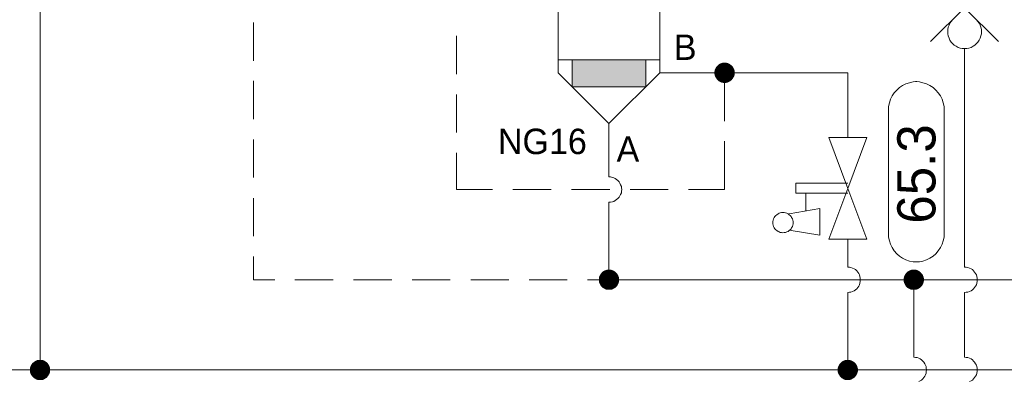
# Model space of a CAD drawing. Header units: millimetres. Extents: x 0 to 203, y 0 to 47.
# Tile 29 of 196: x 14.36 to 17.4, y 17.65 to 18.77. Entities that reach past the tile are written whole.
import ezdxf

# ---------------------------------------------------------------- set-up
doc = ezdxf.new("R2010")
doc.units = ezdxf.units.MM
for name, color, linetype in [('PDF_Geomertry', 7, 'Continuous'), ('PDF_Solid Fills', 7, 'Continuous'), ('PDF_Text', 7, 'Continuous')]:
    doc.layers.add(name, color=color, linetype=linetype)
doc.styles.add('PDF Arial', font='txt')

msp = doc.modelspace()

# ---------------------------------------------------------------- hatches: boundary and pattern name
at = {"layer": 'PDF_Solid Fills', "transparency": 33554559}
for points in [[(16.5376, 18.6026), (16.5071, 18.611), (16.5085, 18.6146)], [(16.5376, 18.6026), (16.5085, 18.6146), (16.5104, 18.6188)], [(16.5376, 18.6026), (16.5104, 18.6188), (16.5126, 18.6221)], [(16.5376, 18.6026), (16.5126, 18.6221), (16.5154, 18.6249)], [(16.5376, 18.6026), (16.5154, 18.6249), (16.5182, 18.6276)], [(16.5376, 18.6026), (16.5182, 18.6276), (16.5215, 18.6299)], [(16.5376, 18.6026), (16.5215, 18.6299), (16.5257, 18.6318)], [(16.5376, 18.6026), (16.5257, 18.6318), (16.5293, 18.6332)], [(16.5376, 18.6026), (16.5293, 18.6332), (16.5335, 18.634)], [(16.5376, 18.6026), (16.5335, 18.634), (16.5376, 18.634)], [(16.5376, 18.6026), (16.5418, 18.634), (16.546, 18.6332)], [(16.5376, 18.6026), (16.5376, 18.634), (16.5418, 18.634)], [(16.5376, 18.6026), (16.546, 18.6332), (16.5493, 18.6318)], [(16.5376, 18.6026), (16.5493, 18.6318), (16.5535, 18.6299)], [(16.5376, 18.6026), (16.5535, 18.6299), (16.5562, 18.6276)], [(16.5376, 18.6026), (16.5562, 18.6276), (16.5599, 18.6249)], [(16.5376, 18.6026), (16.5599, 18.6249), (16.5626, 18.6221)], [(16.5376, 18.6026), (16.5626, 18.6221), (16.5646, 18.6188)], [(16.5376, 18.6026), (16.5646, 18.6188), (16.5668, 18.6146)], [(16.5376, 18.6026), (16.5668, 18.6146), (16.5682, 18.611)], [(16.5376, 18.6026), (16.5063, 18.6068), (16.5071, 18.611)], [(16.5376, 18.6026), (16.5063, 18.6026), (16.5063, 18.6068)], [(16.5376, 18.6026), (16.5063, 18.5985), (16.5063, 18.6026)], [(16.5376, 18.6026), (16.5071, 18.5943), (16.5063, 18.5985)], [(16.5376, 18.6026), (16.5085, 18.591), (16.5071, 18.5943)], [(16.5376, 18.6026), (16.5104, 18.5874), (16.5085, 18.591)], [(16.5376, 18.6026), (16.5126, 18.584), (16.5104, 18.5874)], [(16.5376, 18.6026), (16.5154, 18.5804), (16.5126, 18.584)], [(16.5376, 18.6026), (16.5182, 18.5776), (16.5154, 18.5804)], [(16.5376, 18.6026), (16.5215, 18.5757), (16.5182, 18.5776)], [(16.5376, 18.6026), (16.5257, 18.5735), (16.5215, 18.5757)], [(16.5376, 18.6026), (16.5293, 18.5721), (16.5257, 18.5735)], [(16.5376, 18.6026), (16.5335, 18.5715), (16.5293, 18.5721)], [(16.5376, 18.6026), (16.5376, 18.5715), (16.5335, 18.5715)], [(16.5376, 18.6026), (16.5682, 18.611), (16.5688, 18.6068)], [(16.5376, 18.6026), (16.5688, 18.6068), (16.5688, 18.6026)], [(16.5376, 18.6026), (16.5418, 18.5715), (16.5376, 18.5715)], [(16.5376, 18.6026), (16.546, 18.5721), (16.5418, 18.5715)], [(16.5376, 18.6026), (16.5493, 18.5735), (16.546, 18.5721)], [(16.5376, 18.6026), (16.5535, 18.5757), (16.5493, 18.5735)], [(16.5376, 18.6026), (16.5562, 18.5776), (16.5535, 18.5757)], [(16.5376, 18.6026), (16.5599, 18.5804), (16.5562, 18.5776)], [(16.5376, 18.6026), (16.5626, 18.584), (16.5599, 18.5804)], [(16.5376, 18.6026), (16.5646, 18.5874), (16.5626, 18.584)], [(16.5376, 18.6026), (16.5668, 18.591), (16.5646, 18.5874)], [(16.5376, 18.6026), (16.5682, 18.5943), (16.5668, 18.591)], [(16.5376, 18.6026), (16.5688, 18.5985), (16.5682, 18.5943)], [(16.5376, 18.6026), (16.5688, 18.6026), (16.5688, 18.5985)], [(16.1799, 17.9624), (16.1493, 17.9707), (16.1507, 17.9743)], [(16.1799, 17.9624), (16.1507, 17.9743), (16.1529, 17.9785)], [(16.1799, 17.9624), (16.1529, 17.9785), (16.1549, 17.9813)], [(16.1799, 17.9624), (16.1549, 17.9813), (16.1576, 17.9846)], [(16.1799, 17.9624), (16.1576, 17.9846), (16.1604, 17.9874)], [(16.1799, 17.9624), (16.1604, 17.9874), (16.164, 17.9896)], [(16.1799, 17.9624), (16.164, 17.9896), (16.1682, 17.9915)], [(16.1799, 17.9624), (16.1682, 17.9915), (16.1715, 17.9929)], [(16.1799, 17.9624), (16.1715, 17.9929), (16.1757, 17.9938)], [(16.1799, 17.9624), (16.1757, 17.9938), (16.1799, 17.9938)], [(16.1799, 17.9624), (16.184, 17.9938), (16.1882, 17.9929)], [(16.1799, 17.9624), (16.1799, 17.9938), (16.184, 17.9938)], [(16.1799, 17.9624), (16.1882, 17.9929), (16.1918, 17.9915)], [(16.1799, 17.9624), (16.1918, 17.9915), (16.196, 17.9896)], [(16.1799, 17.9624), (16.196, 17.9896), (16.1993, 17.9874)], [(16.1799, 17.9624), (16.1993, 17.9874), (16.2021, 17.9846)], [(16.1799, 17.9624), (16.2021, 17.9846), (16.2049, 17.9813)], [(16.1799, 17.9624), (16.2049, 17.9813), (16.2071, 17.9785)], [(16.1799, 17.9624), (16.2071, 17.9785), (16.209, 17.9743)], [(16.1799, 17.9624), (16.209, 17.9743), (16.2104, 17.9707)], [(17.1229, 17.9624), (17.0924, 17.9707), (17.0938, 17.9743)], [(17.1229, 17.9624), (17.0938, 17.9743), (17.096, 17.9785)], [(17.1229, 17.9624), (17.096, 17.9785), (17.0979, 17.9813)], [(17.1229, 17.9624), (17.0979, 17.9813), (17.1007, 17.9846)], [(17.1229, 17.9624), (17.1007, 17.9846), (17.1035, 17.9874)], [(17.1229, 17.9624), (17.1035, 17.9874), (17.1071, 17.9896)], [(17.1229, 17.9624), (17.1071, 17.9896), (17.1113, 17.9915)], [(17.1229, 17.9624), (17.1113, 17.9915), (17.1146, 17.9929)], [(17.1229, 17.9624), (17.1146, 17.9929), (17.1187, 17.9938)], [(17.1229, 17.9624), (17.1187, 17.9938), (17.1229, 17.9938)], [(17.1229, 17.9624), (17.1271, 17.9938), (17.1313, 17.9929)], [(17.1229, 17.9624), (17.1229, 17.9938), (17.1271, 17.9938)], [(17.1229, 17.9624), (17.1313, 17.9929), (17.1349, 17.9915)], [(17.1229, 17.9624), (17.1349, 17.9915), (17.139, 17.9896)], [(17.1229, 17.9624), (17.139, 17.9896), (17.1418, 17.9874)], [(17.1229, 17.9624), (17.1418, 17.9874), (17.1451, 17.9846)], [(17.1229, 17.9624), (17.1451, 17.9846), (17.1479, 17.9813)], [(17.1229, 17.9624), (17.1479, 17.9813), (17.1501, 17.9785)], [(17.1229, 17.9624), (17.1501, 17.9785), (17.1521, 17.9743)], [(17.1229, 17.9624), (17.1521, 17.9743), (17.1535, 17.9707)], [(16.1799, 17.9624), (16.1488, 17.9665), (16.1493, 17.9707)], [(16.1799, 17.9624), (16.1488, 17.9624), (16.1488, 17.9665)], [(16.1799, 17.9624), (16.1488, 17.9582), (16.1488, 17.9624)], [(16.1799, 17.9624), (16.1493, 17.954), (16.1488, 17.9582)], [(16.1799, 17.9624), (16.1507, 17.9507), (16.1493, 17.954)], [(16.1799, 17.9624), (16.1529, 17.9465), (16.1507, 17.9507)], [(16.1799, 17.9624), (16.1549, 17.9429), (16.1529, 17.9465)], [(16.1799, 17.9624), (16.1576, 17.9401), (16.1549, 17.9429)], [(16.1799, 17.9624), (16.1604, 17.9374), (16.1576, 17.9401)], [(16.1799, 17.9624), (16.164, 17.9354), (16.1604, 17.9374)], [(16.1799, 17.9624), (16.1682, 17.9332), (16.164, 17.9354)], [(16.1799, 17.9624), (16.1715, 17.9318), (16.1682, 17.9332)], [(16.1799, 17.9624), (16.1757, 17.9313), (16.1715, 17.9318)], [(16.1799, 17.9624), (16.1799, 17.9313), (16.1757, 17.9313)], [(16.1799, 17.9624), (16.2104, 17.9707), (16.2113, 17.9665)], [(16.1799, 17.9624), (16.2113, 17.9665), (16.2113, 17.9624)], [(16.1799, 17.9624), (16.184, 17.9313), (16.1799, 17.9313)], [(16.1799, 17.9624), (16.1882, 17.9318), (16.184, 17.9313)], [(16.1799, 17.9624), (16.1918, 17.9332), (16.1882, 17.9318)], [(16.1799, 17.9624), (16.196, 17.9354), (16.1918, 17.9332)], [(16.1799, 17.9624), (16.1993, 17.9374), (16.196, 17.9354)], [(16.1799, 17.9624), (16.2021, 17.9401), (16.1993, 17.9374)], [(16.1799, 17.9624), (16.2049, 17.9429), (16.2021, 17.9401)], [(16.1799, 17.9624), (16.2071, 17.9465), (16.2049, 17.9429)], [(16.1799, 17.9624), (16.209, 17.9507), (16.2071, 17.9465)], [(16.1799, 17.9624), (16.2104, 17.954), (16.209, 17.9507)], [(16.1799, 17.9624), (16.2113, 17.9582), (16.2104, 17.954)], [(16.1799, 17.9624), (16.2113, 17.9624), (16.2113, 17.9582)], [(17.1229, 17.9624), (17.0918, 17.9665), (17.0924, 17.9707)], [(17.1229, 17.9624), (17.0918, 17.9624), (17.0918, 17.9665)], [(17.1229, 17.9624), (17.0918, 17.9582), (17.0918, 17.9624)], [(17.1229, 17.9624), (17.0924, 17.954), (17.0918, 17.9582)], [(17.1229, 17.9624), (17.0938, 17.9507), (17.0924, 17.954)], [(17.1229, 17.9624), (17.096, 17.9465), (17.0938, 17.9507)], [(17.1229, 17.9624), (17.0979, 17.9429), (17.096, 17.9465)], [(17.1229, 17.9624), (17.1007, 17.9401), (17.0979, 17.9429)], [(17.1229, 17.9624), (17.1035, 17.9374), (17.1007, 17.9401)], [(17.1229, 17.9624), (17.1071, 17.9354), (17.1035, 17.9374)], [(17.1229, 17.9624), (17.1113, 17.9332), (17.1071, 17.9354)], [(17.1229, 17.9624), (17.1146, 17.9318), (17.1113, 17.9332)], [(17.1229, 17.9624), (17.1187, 17.9313), (17.1146, 17.9318)], [(17.1229, 17.9624), (17.1229, 17.9313), (17.1187, 17.9313)], [(17.1229, 17.9624), (17.1535, 17.9707), (17.1543, 17.9665)], [(17.1229, 17.9624), (17.1543, 17.9665), (17.1543, 17.9624)], [(17.1229, 17.9624), (17.1271, 17.9313), (17.1229, 17.9313)], [(17.1229, 17.9624), (17.1313, 17.9318), (17.1271, 17.9313)], [(17.1229, 17.9624), (17.1349, 17.9332), (17.1313, 17.9318)], [(17.1229, 17.9624), (17.139, 17.9354), (17.1349, 17.9332)], [(17.1229, 17.9624), (17.1418, 17.9374), (17.139, 17.9354)], [(17.1229, 17.9624), (17.1451, 17.9401), (17.1418, 17.9374)], [(17.1229, 17.9624), (17.1479, 17.9429), (17.1451, 17.9401)], [(17.1229, 17.9624), (17.1501, 17.9465), (17.1479, 17.9429)], [(17.1229, 17.9624), (17.1521, 17.9507), (17.1501, 17.9465)], [(17.1229, 17.9624), (17.1535, 17.954), (17.1521, 17.9507)], [(17.1229, 17.9624), (17.1543, 17.9582), (17.1535, 17.954)], [(17.1229, 17.9624), (17.1543, 17.9624), (17.1543, 17.9582)], [(14.4196, 17.6832), (14.3904, 17.6951), (14.3924, 17.6993)], [(14.4196, 17.6832), (14.3924, 17.6993), (14.3946, 17.7026)], [(14.4196, 17.6832), (14.3946, 17.7026), (14.3974, 17.7054)], [(14.4196, 17.6832), (14.3974, 17.7054), (14.4007, 17.7082)], [(14.4196, 17.6832), (14.4007, 17.7082), (14.4043, 17.7104)], [(14.4196, 17.6832), (14.4043, 17.7104), (14.4076, 17.7124)], [(14.4196, 17.6832), (14.4076, 17.7124), (14.4113, 17.7138)], [(14.4196, 17.6832), (14.4113, 17.7138), (14.4154, 17.7146)], [(14.4196, 17.6832), (14.4154, 17.7146), (14.4196, 17.7146)], [(14.4196, 17.6832), (14.4238, 17.7146), (14.4279, 17.7138)], [(14.4196, 17.6832), (14.4196, 17.7146), (14.4238, 17.7146)], [(14.4196, 17.6832), (14.4279, 17.7138), (14.4321, 17.7124)], [(14.4196, 17.6832), (14.4321, 17.7124), (14.4354, 17.7104)], [(14.4196, 17.6832), (14.4354, 17.7104), (14.439, 17.7082)], [(14.4196, 17.6832), (14.439, 17.7082), (14.4418, 17.7054)], [(14.4196, 17.6832), (14.4418, 17.7054), (14.4446, 17.7026)], [(14.4196, 17.6832), (14.4446, 17.7026), (14.4465, 17.6993)], [(14.4196, 17.6832), (14.4465, 17.6993), (14.4487, 17.6951)], [(16.9187, 17.6832), (16.8896, 17.6951), (16.8918, 17.6993)], [(16.9187, 17.6832), (16.8918, 17.6993), (16.8938, 17.7026)], [(16.9187, 17.6832), (16.8938, 17.7026), (16.8965, 17.7054)], [(16.9187, 17.6832), (16.8965, 17.7054), (16.8993, 17.7082)], [(16.9187, 17.6832), (16.8993, 17.7082), (16.9029, 17.7104)], [(16.9187, 17.6832), (16.9029, 17.7104), (16.9062, 17.7124)], [(16.9187, 17.6832), (16.9062, 17.7124), (16.9104, 17.7138)], [(16.9187, 17.6832), (16.9104, 17.7138), (16.9146, 17.7146)], [(16.9187, 17.6832), (16.9146, 17.7146), (16.9187, 17.7146)], [(16.9187, 17.6832), (16.9229, 17.7146), (16.9265, 17.7138)], [(16.9187, 17.6832), (16.9187, 17.7146), (16.9229, 17.7146)], [(16.9187, 17.6832), (16.9265, 17.7138), (16.9307, 17.7124)], [(16.9187, 17.6832), (16.9307, 17.7124), (16.934, 17.7104)], [(16.9187, 17.6832), (16.934, 17.7104), (16.9376, 17.7082)], [(16.9187, 17.6832), (16.9376, 17.7082), (16.941, 17.7054)], [(16.9187, 17.6832), (16.941, 17.7054), (16.9438, 17.7026)], [(16.9187, 17.6832), (16.9438, 17.7026), (16.946, 17.6993)], [(16.9187, 17.6832), (16.946, 17.6993), (16.9479, 17.6951)], [(14.4196, 17.6832), (14.3882, 17.6874), (14.389, 17.6915)], [(14.4196, 17.6832), (14.3882, 17.6832), (14.3882, 17.6874)], [(14.4196, 17.6832), (14.3882, 17.679), (14.3882, 17.6832)], [(14.4196, 17.6832), (14.389, 17.6749), (14.3882, 17.679)], [(14.4196, 17.6832), (14.389, 17.6915), (14.3904, 17.6951)], [(14.4196, 17.6832), (14.3904, 17.6715), (14.389, 17.6749)], [(14.4196, 17.6832), (14.3924, 17.6679), (14.3904, 17.6715)], [(14.4196, 17.6832), (14.3946, 17.6646), (14.3924, 17.6679)], [(14.4196, 17.6832), (14.3974, 17.661), (14.3946, 17.6646)], [(14.4196, 17.6832), (14.4007, 17.6582), (14.3974, 17.661)], [(14.4196, 17.6832), (14.4043, 17.6563), (14.4007, 17.6582)], [(14.4196, 17.6832), (14.4076, 17.654), (14.4043, 17.6563)], [(14.4196, 17.6832), (14.4113, 17.6526), (14.4076, 17.654)], [(14.4196, 17.6832), (14.4154, 17.6521), (14.4113, 17.6526)], [(14.4196, 17.6832), (14.4196, 17.6521), (14.4154, 17.6521)], [(14.4196, 17.6832), (14.4487, 17.6951), (14.4501, 17.6915)], [(14.4196, 17.6832), (14.4501, 17.6915), (14.4507, 17.6874)], [(14.4196, 17.6832), (14.4507, 17.6874), (14.4507, 17.6832)], [(14.4196, 17.6832), (14.4238, 17.6521), (14.4196, 17.6521)], [(14.4196, 17.6832), (14.4279, 17.6526), (14.4238, 17.6521)], [(14.4196, 17.6832), (14.4321, 17.654), (14.4279, 17.6526)], [(14.4196, 17.6832), (14.4354, 17.6563), (14.4321, 17.654)], [(14.4196, 17.6832), (14.439, 17.6582), (14.4354, 17.6563)], [(14.4196, 17.6832), (14.4418, 17.661), (14.439, 17.6582)], [(14.4196, 17.6832), (14.4446, 17.6646), (14.4418, 17.661)], [(14.4196, 17.6832), (14.4465, 17.6679), (14.4446, 17.6646)], [(14.4196, 17.6832), (14.4487, 17.6715), (14.4465, 17.6679)], [(14.4196, 17.6832), (14.4501, 17.6749), (14.4487, 17.6715)], [(14.4196, 17.6832), (14.4507, 17.679), (14.4501, 17.6749)], [(14.4196, 17.6832), (14.4507, 17.6832), (14.4507, 17.679)], [(16.9187, 17.6832), (16.8868, 17.6832), (16.8876, 17.6874)], [(16.9187, 17.6832), (16.8876, 17.679), (16.8868, 17.6832)], [(16.9187, 17.6832), (16.8876, 17.6874), (16.8882, 17.6915)], [(16.9187, 17.6832), (16.8882, 17.6749), (16.8876, 17.679)], [(16.9187, 17.6832), (16.8882, 17.6915), (16.8896, 17.6951)], [(16.9187, 17.6832), (16.8896, 17.6715), (16.8882, 17.6749)], [(16.9187, 17.6832), (16.8918, 17.6679), (16.8896, 17.6715)], [(16.9187, 17.6832), (16.8938, 17.6646), (16.8918, 17.6679)], [(16.9187, 17.6832), (16.8965, 17.661), (16.8938, 17.6646)], [(16.9187, 17.6832), (16.8993, 17.6582), (16.8965, 17.661)], [(16.9187, 17.6832), (16.9029, 17.6563), (16.8993, 17.6582)], [(16.9187, 17.6832), (16.9062, 17.654), (16.9029, 17.6563)], [(16.9187, 17.6832), (16.9104, 17.6526), (16.9062, 17.654)], [(16.9187, 17.6832), (16.9146, 17.6521), (16.9104, 17.6526)], [(16.9187, 17.6832), (16.9187, 17.6521), (16.9146, 17.6521)], [(16.9187, 17.6832), (16.9479, 17.6951), (16.9487, 17.6915)], [(16.9187, 17.6832), (16.9487, 17.6915), (16.9501, 17.6874)], [(16.9187, 17.6832), (16.9501, 17.6874), (16.9501, 17.6832)], [(16.9187, 17.6832), (16.9229, 17.6521), (16.9187, 17.6521)], [(16.9187, 17.6832), (16.9265, 17.6526), (16.9229, 17.6521)], [(16.9187, 17.6832), (16.9307, 17.654), (16.9265, 17.6526)], [(16.9187, 17.6832), (16.934, 17.6563), (16.9307, 17.654)], [(16.9187, 17.6832), (16.9376, 17.6582), (16.934, 17.6563)], [(16.9187, 17.6832), (16.941, 17.661), (16.9376, 17.6582)], [(16.9187, 17.6832), (16.9438, 17.6646), (16.941, 17.661)], [(16.9187, 17.6832), (16.946, 17.6679), (16.9438, 17.6646)], [(16.9187, 17.6832), (16.9479, 17.6715), (16.946, 17.6679)], [(16.9187, 17.6832), (16.9487, 17.6749), (16.9479, 17.6715)], [(16.9187, 17.6832), (16.9501, 17.679), (16.9487, 17.6749)], [(16.9187, 17.6832), (16.9501, 17.6832), (16.9501, 17.679)]]:
    msp.add_hatch(color=256, dxfattribs=at).paths.add_polyline_path(points)

# ---------------------------------------------------------------- linework, layer by layer
at = {"layer": 'PDF_Geomertry', "lineweight": 15}
for points in [[(16.1799, 18.4457), (16.0229, 18.6026), (16.0229, 19.0743), (16.3368, 19.0743), (16.3368, 18.6026), (16.5376, 18.6026), (16.9187, 18.6026), (16.9187, 18.4026)], [(16.9187, 17.9229), (16.9238, 17.9235), (16.9285, 17.9243), (16.9335, 17.9263), (16.9382, 17.9285), (16.9424, 17.9313), (16.9465, 17.9346), (16.9501, 17.9382), (16.9529, 17.9429), (16.9549, 17.9471), (16.9563, 17.9521), (16.9576, 17.9568), (16.9576, 17.9624), (16.9576, 17.9674), (16.9563, 17.9729), (16.9549, 17.9776), (16.9529, 17.9818), (16.9501, 17.986), (16.9465, 17.9901), (16.9424, 17.9938), (16.9382, 17.9965), (16.9335, 17.9985), (16.9285, 18.0007), (16.9238, 18.0013), (16.9187, 18.0013), (16.9238, 18.0013), (16.9285, 18.0007), (16.9335, 17.9985), (16.9382, 17.9965), (16.9424, 17.9938), (16.9465, 17.9901), (16.9501, 17.986), (16.9529, 17.9818), (16.9549, 17.9776), (16.9563, 17.9729), (16.9576, 17.9674), (16.9576, 17.9624), (16.9576, 17.9568), (16.9563, 17.9521), (16.9549, 17.9471), (16.9529, 17.9429), (16.9501, 17.9382), (16.9465, 17.9346), (16.9424, 17.9313), (16.9382, 17.9285), (16.9335, 17.9263), (16.9285, 17.9243), (16.9238, 17.9235), (16.9187, 17.9229), (16.9187, 17.6832), (14.4196, 17.6832), (14.4196, 19.0354)], [(17.1751, 18.6993), (17.2799, 18.804), (17.3849, 18.6993)], [(17.2479, 18.7715), (17.2432, 18.7665), (17.2382, 18.7618), (17.2349, 18.7563), (17.2321, 18.7499), (17.2293, 18.7438), (17.2279, 18.7368), (17.2279, 18.7299), (17.2279, 18.7229), (17.2293, 18.7165), (17.2321, 18.7096), (17.2349, 18.7035), (17.2382, 18.6979), (17.2432, 18.6929), (17.2479, 18.6882), (17.2543, 18.6846), (17.2599, 18.6813), (17.2668, 18.679), (17.2729, 18.6776), (17.2799, 18.6776), (17.2868, 18.6776), (17.2937, 18.679), (17.3001, 18.6813), (17.3062, 18.6846), (17.3118, 18.6882), (17.3174, 18.6929), (17.3215, 18.6979), (17.3257, 18.7035), (17.3285, 18.7096), (17.3307, 18.7165), (17.3321, 18.7229), (17.3326, 18.7299), (17.3326, 18.7299), (17.3321, 18.7368), (17.3307, 18.7438), (17.3285, 18.7499), (17.3257, 18.7563), (17.3215, 18.7618), (17.3174, 18.7665), (17.3118, 18.7715)], [(15.0799, 18.7582), (15.0799, 18.6401)], [(15.7085, 18.7165), (15.7085, 18.5985)], [(17.2799, 18.0013), (17.2854, 18.0013), (17.2904, 18.0007), (17.2951, 17.9985), (17.3001, 17.9965), (17.3043, 17.9938), (17.3076, 17.9901), (17.3113, 17.986), (17.314, 17.9818), (17.3168, 17.9776), (17.3182, 17.9729), (17.3188, 17.9674), (17.3196, 17.9624), (17.3188, 17.9568), (17.3182, 17.9521), (17.3168, 17.9471), (17.314, 17.9429), (17.3113, 17.9382), (17.3076, 17.9346), (17.3043, 17.9313), (17.3001, 17.9285), (17.2951, 17.9263), (17.2904, 17.9243), (17.2854, 17.9235), (17.2799, 17.9229), (17.2854, 17.9235), (17.2904, 17.9243), (17.2951, 17.9263), (17.3001, 17.9285), (17.3043, 17.9313), (17.3076, 17.9346), (17.3113, 17.9382), (17.314, 17.9429), (17.3168, 17.9471), (17.3182, 17.9521), (17.3188, 17.9568), (17.3196, 17.9624), (17.3188, 17.9674), (17.3182, 17.9729), (17.3168, 17.9776), (17.314, 17.9818), (17.3113, 17.986), (17.3076, 17.9901), (17.3043, 17.9938), (17.3001, 17.9965), (17.2951, 17.9985), (17.2904, 18.0007), (17.2854, 18.0013), (17.2799, 18.0013), (17.2799, 18.6776)], [(16.0229, 18.6424), (16.3368, 18.6424)], [(16.066, 18.6424), (16.066, 18.5596), (16.2937, 18.5596), (16.2937, 18.6424)], [(16.1799, 18.2804), (16.1849, 18.2804), (16.1904, 18.279), (16.1951, 18.2776), (16.1993, 18.2757), (16.2035, 18.2721), (16.2076, 18.2693), (16.2113, 18.2651), (16.214, 18.261), (16.216, 18.2563), (16.2182, 18.2513), (16.2188, 18.2465), (16.2196, 18.2415), (16.2188, 18.236), (16.2182, 18.2313), (16.216, 18.2262), (16.214, 18.2215), (16.2113, 18.2174), (16.2076, 18.2138), (16.2035, 18.2104), (16.1993, 18.2076), (16.1951, 18.2049), (16.1904, 18.2035), (16.1849, 18.2021), (16.1799, 18.2021), (16.1849, 18.2021), (16.1904, 18.2035), (16.1951, 18.2049), (16.1993, 18.2076), (16.2035, 18.2104), (16.2076, 18.2138), (16.2113, 18.2174), (16.214, 18.2215), (16.216, 18.2262), (16.2182, 18.2313), (16.2188, 18.236), (16.2196, 18.2415), (16.2188, 18.2465), (16.2182, 18.2513), (16.216, 18.2563), (16.214, 18.261), (16.2113, 18.2651), (16.2076, 18.2693), (16.2035, 18.2721), (16.1993, 18.2757), (16.1951, 18.2776), (16.1904, 18.279), (16.1849, 18.2804), (16.1799, 18.2804), (16.1799, 18.4457), (16.3368, 18.6026)], [(16.5376, 18.4535), (16.5376, 18.6026)], [(15.0799, 18.5776), (15.0799, 18.459)], [(15.7085, 18.536), (15.7085, 18.4179)], [(15.0799, 18.3965), (15.0799, 18.2785)], [(16.4257, 18.2415), (16.5376, 18.2415), (16.5376, 18.391)], [(15.7085, 18.3549), (15.7085, 18.2415), (15.8196, 18.2415)], [(16.9187, 18.2299), (16.7576, 18.2299), (16.7576, 18.261), (16.9187, 18.261)], [(15.8826, 18.2415), (16.0007, 18.2415)], [(16.064, 18.2415), (16.1821, 18.2415)], [(16.2451, 18.2415), (16.3632, 18.2415)], [(16.789, 18.1743), (16.789, 18.2299)], [(15.0799, 18.2151), (15.0799, 18.0971)], [(16.1799, 18.2021), (16.1799, 17.9624), (17.1229, 17.9624)], [(16.7376, 18.116), (16.8321, 18.0999), (16.8321, 18.1826), (16.7376, 18.1665)], [(16.9187, 18.0013), (16.9187, 18.0882)], [(15.0799, 18.034), (15.0799, 17.9624), (15.146, 17.9624)], [(15.2085, 17.9624), (15.3265, 17.9624)], [(15.3896, 17.9624), (15.5076, 17.9624)], [(15.571, 17.9624), (15.689, 17.9624)], [(15.7521, 17.9624), (15.8701, 17.9624)], [(15.9326, 17.9624), (16.0507, 17.9624)], [(16.114, 17.9624), (16.1799, 17.9624)], [(17.1229, 17.7229), (17.1229, 17.9624), (17.7201, 17.9624)], [(17.2951, 17.6471), (17.3001, 17.6493), (17.3043, 17.6521), (17.3076, 17.6554), (17.3113, 17.6596), (17.314, 17.6637), (17.3168, 17.6679), (17.3182, 17.6735), (17.3188, 17.6785), (17.3196, 17.6832), (17.3188, 17.6888), (17.3182, 17.6938), (17.3168, 17.6985), (17.314, 17.7026), (17.3113, 17.7076), (17.3076, 17.711), (17.3043, 17.7146), (17.3001, 17.7174), (17.2951, 17.7193), (17.2904, 17.7215), (17.2854, 17.7221), (17.2799, 17.7229), (17.2799, 17.9229)], [(17.1382, 17.6471), (17.1424, 17.6493), (17.1465, 17.6521), (17.1507, 17.6554), (17.1543, 17.6596), (17.1571, 17.6637), (17.159, 17.6679), (17.1613, 17.6735), (17.1618, 17.6785), (17.1626, 17.6832), (17.1618, 17.6888), (17.1613, 17.6938), (17.159, 17.6985), (17.1571, 17.7026), (17.1543, 17.7076), (17.1507, 17.711), (17.1465, 17.7146), (17.1424, 17.7174), (17.1382, 17.7193), (17.1335, 17.7215), (17.1279, 17.7221), (17.1229, 17.7229), (17.1279, 17.7221), (17.1335, 17.7215), (17.1382, 17.7193), (17.1424, 17.7174), (17.1465, 17.7146), (17.1507, 17.711), (17.1543, 17.7076), (17.1571, 17.7026), (17.159, 17.6985), (17.1613, 17.6938), (17.1618, 17.6888), (17.1626, 17.6832), (17.1618, 17.6785), (17.1613, 17.6735), (17.159, 17.6679), (17.1571, 17.6637), (17.1543, 17.6596), (17.1507, 17.6554), (17.1465, 17.6521), (17.1424, 17.6493), (17.1382, 17.6471)], [(17.2799, 17.7229), (17.2854, 17.7221), (17.2904, 17.7215), (17.2951, 17.7193), (17.3001, 17.7174), (17.3043, 17.7146), (17.3076, 17.711), (17.3113, 17.7076), (17.314, 17.7026), (17.3168, 17.6985), (17.3182, 17.6938), (17.3188, 17.6888), (17.3196, 17.6832), (17.3188, 17.6785), (17.3182, 17.6735), (17.3168, 17.6679), (17.314, 17.6637), (17.3113, 17.6596), (17.3076, 17.6554), (17.3043, 17.6521), (17.3001, 17.6493), (17.2951, 17.6471)], [(12.7849, 17.6832), (14.4196, 17.6832)], [(22.3132, 17.6832), (16.9187, 17.6832)]]:
    msp.add_lwpolyline(points, dxfattribs=at)
at = {"layer": 'PDF_Geomertry', "lineweight": 0}
for points in [[(16.5215, 18.6026), (16.5215, 18.6007), (16.5224, 18.5985), (16.5229, 18.5965), (16.5238, 18.5951), (16.5251, 18.5929), (16.5265, 18.5915), (16.5279, 18.5901), (16.5299, 18.5896), (16.5312, 18.5882), (16.5335, 18.5874), (16.5354, 18.5874), (16.5376, 18.5874), (16.5396, 18.5874), (16.5418, 18.5874), (16.5437, 18.5882), (16.5451, 18.5896), (16.5474, 18.5901), (16.5488, 18.5915), (16.5501, 18.5929), (16.5507, 18.5951), (16.5521, 18.5965), (16.5529, 18.5985), (16.5529, 18.6007), (16.5535, 18.6026), (16.5529, 18.6049), (16.5529, 18.6068), (16.5521, 18.609), (16.5507, 18.6104), (16.5501, 18.6124), (16.5488, 18.6138), (16.5474, 18.6151), (16.5451, 18.6165), (16.5437, 18.6174), (16.5418, 18.6179), (16.5396, 18.6188), (16.5376, 18.6188), (16.5354, 18.6188), (16.5335, 18.6179), (16.5312, 18.6174), (16.5299, 18.6165), (16.5279, 18.6151), (16.5265, 18.6138), (16.5251, 18.6124), (16.5238, 18.6104), (16.5229, 18.609), (16.5224, 18.6068), (16.5215, 18.6049), (16.5215, 18.6026)], [(16.164, 17.9624), (16.1646, 17.9604), (16.1646, 17.9582), (16.1654, 17.9562), (16.166, 17.9549), (16.1674, 17.9526), (16.1687, 17.9513), (16.1701, 17.9499), (16.1724, 17.9485), (16.1738, 17.9479), (16.1757, 17.9471), (16.1779, 17.9465), (16.1799, 17.9465), (16.1821, 17.9465), (16.184, 17.9471), (16.1863, 17.9479), (16.1876, 17.9485), (16.1896, 17.9499), (16.191, 17.9513), (16.1924, 17.9526), (16.1938, 17.9549), (16.1946, 17.9562), (16.1951, 17.9582), (16.1951, 17.9604), (16.196, 17.9624), (16.1951, 17.9646), (16.1951, 17.9665), (16.1946, 17.9688), (16.1938, 17.9701), (16.1924, 17.9721), (16.191, 17.9735), (16.1896, 17.9749), (16.1876, 17.9757), (16.1863, 17.9771), (16.184, 17.9776), (16.1821, 17.9776), (16.1799, 17.9785), (16.1779, 17.9776), (16.1757, 17.9776), (16.1738, 17.9771), (16.1724, 17.9757), (16.1701, 17.9749), (16.1687, 17.9735), (16.1674, 17.9721), (16.166, 17.9701), (16.1654, 17.9688), (16.1646, 17.9665), (16.1646, 17.9646), (16.164, 17.9624)], [(17.1071, 17.9624), (17.1071, 17.9604), (17.1076, 17.9582), (17.1085, 17.9562), (17.109, 17.9549), (17.1104, 17.9526), (17.1118, 17.9513), (17.1132, 17.9499), (17.1154, 17.9485), (17.1168, 17.9479), (17.1187, 17.9471), (17.121, 17.9465), (17.1229, 17.9465), (17.1251, 17.9465), (17.1271, 17.9471), (17.1293, 17.9479), (17.1307, 17.9485), (17.1326, 17.9499), (17.134, 17.9513), (17.1354, 17.9526), (17.1368, 17.9549), (17.1376, 17.9562), (17.1382, 17.9582), (17.1382, 17.9604), (17.139, 17.9624), (17.1382, 17.9646), (17.1382, 17.9665), (17.1376, 17.9688), (17.1368, 17.9701), (17.1354, 17.9721), (17.134, 17.9735), (17.1326, 17.9749), (17.1307, 17.9757), (17.1293, 17.9771), (17.1271, 17.9776), (17.1251, 17.9776), (17.1229, 17.9785), (17.121, 17.9776), (17.1187, 17.9776), (17.1168, 17.9771), (17.1154, 17.9757), (17.1132, 17.9749), (17.1118, 17.9735), (17.1104, 17.9721), (17.109, 17.9701), (17.1085, 17.9688), (17.1076, 17.9665), (17.1071, 17.9646), (17.1071, 17.9624)], [(14.4043, 17.6832), (14.4043, 17.6813), (14.4043, 17.679), (14.4049, 17.6771), (14.4062, 17.6757), (14.4071, 17.6735), (14.4085, 17.6721), (14.4099, 17.6707), (14.4118, 17.6701), (14.414, 17.6688), (14.4154, 17.6679), (14.4174, 17.6679), (14.4196, 17.6679), (14.4215, 17.6679), (14.4238, 17.6679), (14.4257, 17.6688), (14.4279, 17.6701), (14.4293, 17.6707), (14.4307, 17.6721), (14.4321, 17.6735), (14.4335, 17.6757), (14.434, 17.6771), (14.4349, 17.679), (14.4354, 17.6813), (14.4354, 17.6832), (14.4354, 17.6854), (14.4349, 17.6874), (14.434, 17.6896), (14.4335, 17.691), (14.4321, 17.6929), (14.4307, 17.6943), (14.4293, 17.6957), (14.4279, 17.6971), (14.4257, 17.6979), (14.4238, 17.6985), (14.4215, 17.6993), (14.4196, 17.6993), (14.4174, 17.6993), (14.4154, 17.6985), (14.414, 17.6979), (14.4118, 17.6971), (14.4099, 17.6957), (14.4085, 17.6943), (14.4071, 17.6929), (14.4062, 17.691), (14.4049, 17.6896), (14.4043, 17.6874), (14.4043, 17.6854), (14.4043, 17.6832)], [(16.9029, 17.6832), (16.9029, 17.6813), (16.9035, 17.679), (16.9043, 17.6771), (16.9049, 17.6757), (16.9062, 17.6735), (16.9076, 17.6721), (16.909, 17.6707), (16.9104, 17.6701), (16.9126, 17.6688), (16.9146, 17.6679), (16.9168, 17.6679), (16.9187, 17.6679), (16.921, 17.6679), (16.9229, 17.6679), (16.9243, 17.6688), (16.9265, 17.6701), (16.9279, 17.6707), (16.9299, 17.6721), (16.9312, 17.6735), (16.9321, 17.6757), (16.9335, 17.6771), (16.934, 17.679), (16.934, 17.6813), (16.934, 17.6832), (16.934, 17.6854), (16.934, 17.6874), (16.9335, 17.6896), (16.9321, 17.691), (16.9312, 17.6929), (16.9299, 17.6943), (16.9279, 17.6957), (16.9265, 17.6971), (16.9243, 17.6979), (16.9229, 17.6985), (16.921, 17.6993), (16.9187, 17.6993), (16.9168, 17.6993), (16.9146, 17.6985), (16.9126, 17.6979), (16.9104, 17.6971), (16.909, 17.6957), (16.9076, 17.6943), (16.9062, 17.6929), (16.9049, 17.691), (16.9043, 17.6896), (16.9035, 17.6874), (16.9029, 17.6854), (16.9029, 17.6832)]]:
    msp.add_lwpolyline(points, close=True, dxfattribs=at)
at = {"layer": 'PDF_Geomertry', "lineweight": 15}
for points in [[(17.1285, 18.5757), (17.1404, 18.5743), (17.1515, 18.5721), (17.1626, 18.5688), (17.1729, 18.5632), (17.1826, 18.5568), (17.191, 18.5493), (17.1987, 18.541), (17.2057, 18.5313), (17.2104, 18.5207), (17.214, 18.5096), (17.2168, 18.4985), (17.2174, 18.4868), (17.2174, 18.1054), (17.2168, 18.0943), (17.214, 18.0826), (17.2104, 18.0721), (17.2057, 18.0618), (17.1987, 18.0521), (17.191, 18.0429), (17.1826, 18.0354), (17.1729, 18.029), (17.1626, 18.0243), (17.1515, 18.0201), (17.1404, 18.0179), (17.1285, 18.0174), (17.1326, 18.0174), (17.121, 18.0179), (17.1099, 18.0201), (17.0988, 18.0243), (17.0882, 18.029), (17.0793, 18.0354), (17.0701, 18.0429), (17.0626, 18.0521), (17.0562, 18.0618), (17.0507, 18.0721), (17.0474, 18.0826), (17.0451, 18.0943), (17.0446, 18.1054), (17.0446, 18.4868), (17.0451, 18.4985), (17.0474, 18.5096), (17.0507, 18.5207), (17.0562, 18.5313), (17.0626, 18.541), (17.0701, 18.5493), (17.0793, 18.5568), (17.0882, 18.5632), (17.0988, 18.5688), (17.1099, 18.5721), (17.121, 18.5743), (17.1326, 18.5757), (17.1285, 18.5757)], [(16.9779, 18.4026), (16.8599, 18.4026), (16.9187, 18.2451), (16.9779, 18.4026)], [(16.9187, 18.2451), (16.8599, 18.0882), (16.9779, 18.0882), (16.9187, 18.2451)], [(16.7493, 18.1388), (16.7493, 18.1429), (16.7488, 18.1471), (16.7474, 18.1513), (16.7451, 18.1549), (16.7432, 18.1582), (16.7404, 18.161), (16.7376, 18.1637), (16.734, 18.1665), (16.7299, 18.1679), (16.7265, 18.1693), (16.7224, 18.1701), (16.7182, 18.1707), (16.714, 18.1701), (16.7099, 18.1693), (16.7063, 18.1679), (16.7029, 18.1665), (16.6993, 18.1637), (16.696, 18.161), (16.6932, 18.1582), (16.691, 18.1549), (16.689, 18.1513), (16.6876, 18.1471), (16.6868, 18.1429), (16.6868, 18.1388), (16.6868, 18.1354), (16.6876, 18.1313), (16.689, 18.1271), (16.691, 18.1235), (16.6932, 18.1201), (16.696, 18.1165), (16.6993, 18.1146), (16.7029, 18.1118), (16.7063, 18.1104), (16.7099, 18.109), (16.714, 18.1082), (16.7182, 18.1076), (16.7224, 18.1082), (16.7265, 18.109), (16.7299, 18.1104), (16.734, 18.1118), (16.7376, 18.1146), (16.7404, 18.1165), (16.7432, 18.1201), (16.7451, 18.1235), (16.7474, 18.1271), (16.7488, 18.1313), (16.7493, 18.1354), (16.7493, 18.1388)]]:
    msp.add_lwpolyline(points, close=True, dxfattribs=at)
at = {"layer": 'PDF_Solid Fills', "transparency": 33554559}
msp.add_solid([(16.066, 18.6424), (16.2937, 18.6424), (16.066, 18.5596), (16.2937, 18.5596)], dxfattribs=at)

# ---------------------------------------------------------------- texts
at = {"layer": 'PDF_Text', "attachment_point": 7, "style": 'PDF Arial'}
for s, insert, char_height in [('B', (16.3807, 18.6424), 0.0787), ('NG16', (15.8363, 18.3499), 0.07874), ('A', (16.2035, 18.3276), 0.0787)]:
    msp.add_mtext(s, dxfattribs=dict(at, insert=insert, char_height=char_height))
at = {"layer": 'PDF_Text', "insert": (17.1917, 18.136), "char_height": 0.11811, "attachment_point": 7, "rotation": 90, "style": 'PDF Arial'}
msp.add_mtext('65.3', dxfattribs=at)

doc.saveas('drawing.dxf')
